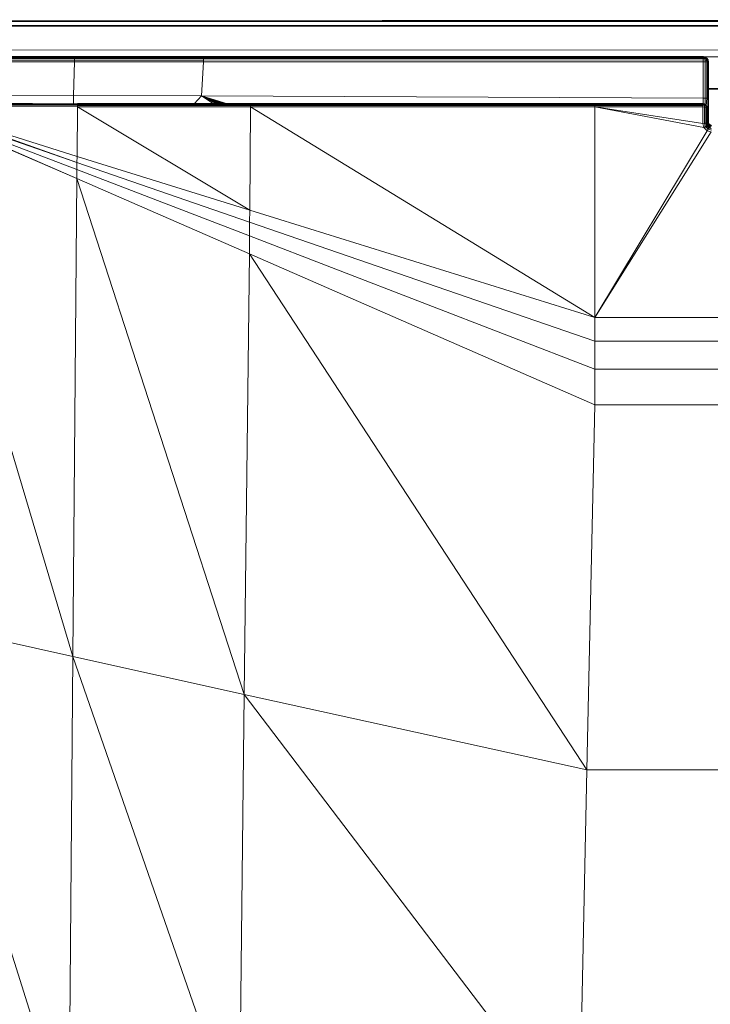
# Model space of a CAD drawing. Header units: inches. Extents: x 1 to 102, y 1 to 36.
# Tile 53 of 59: x 82.58 to 89.9, y 19.02 to 29.46. Entities that reach past the tile are written whole.
import ezdxf

# ---------------------------------------------------------------- set-up
doc = ezdxf.new("R2010")
doc.units = ezdxf.units.IN
doc.header["$MEASUREMENT"] = 0
doc.layers.add('Default', color=7, linetype='Continuous')

msp = doc.modelspace()

# ---------------------------------------------------------------- linework, layer by layer
at = {"layer": 'Default', "color": 9, "lineweight": 0, "transparency": 33554687}
for p, q in [((79.948, 29.443), (82.698, 29.444)), ((82.698, 29.444), (99.826, 29.46)), ((99.827, 29.444), (82.698, 29.444)), ((82.698, 29.444), (99.827, 29.444)), ((96.806, 29.395), (79.976, 29.396))]:
    msp.add_line(p, q, dxfattribs=at).dxf.unprotected_set("ltscale", 0)
at = {"layer": 'Default', "color": 7, "lineweight": 35, "ltscale": 5.215923, "transparency": 33554687}
for p, q in [((82.698, 29.444), (79.948, 29.443)), ((99.826, 29.46), (82.698, 29.444)), ((99.827, 29.444), (82.698, 29.444)), ((79.976, 29.396), (96.806, 29.395)), ((83.158, 29.065), (81.855, 29.065)), ((84.523, 29.065), (83.158, 29.065)), ((89.826, 29.065), (84.523, 29.065)), ((89.845, 29.061), (89.826, 29.065)), ((89.845, 29.061), (89.862, 29.05)), ((89.862, 29.05), (89.872, 29.034)), ((89.872, 29.034), (89.876, 29.015)), ((89.876, 28.728), (89.876, 29.015)), ((89.995, 28.728), (89.876, 28.728)), ((89.876, 28.63), (89.876, 28.728)), ((89.876, 28.383), (89.876, 28.63)), ((82.716, 28.569), (81.876, 28.57)), ((84.431, 28.569), (83.193, 28.57)), ((84.636, 28.569), (84.431, 28.569)), ((84.661, 28.569), (84.636, 28.569)), ((84.673, 28.569), (84.661, 28.569)), ((84.681, 28.569), (84.673, 28.569)), ((84.695, 28.569), (84.681, 28.569)), ((84.716, 28.569), (84.695, 28.569)), ((84.741, 28.569), (84.716, 28.569)), ((84.762, 28.569), (84.741, 28.569)), ((84.781, 28.569), (84.762, 28.569)), ((85.027, 28.569), (84.781, 28.569)), ((88.675, 28.567), (85.027, 28.569)), ((88.675, 28.567), (89.82, 28.567)), ((89.82, 28.567), (89.826, 28.566)), ((89.826, 28.566), (89.837, 28.564)), ((89.837, 28.564), (89.844, 28.56)), ((89.844, 28.56), (89.851, 28.556)), ((89.851, 28.556), (89.855, 28.549)), ((89.856, 28.547), (89.855, 28.549)), ((89.857, 28.546), (89.856, 28.547)), ((89.858, 28.543), (89.857, 28.546)), ((89.862, 28.539), (89.858, 28.543)), ((89.862, 28.539), (89.865, 28.522)), ((89.865, 28.383), (89.865, 28.522)), ((89.865, 28.364), (89.865, 28.383)), ((89.865, 28.36), (89.865, 28.364)), ((89.87, 28.344), (89.865, 28.36)), ((89.872, 28.336), (89.87, 28.344)), ((89.882, 28.326), (89.872, 28.336)), ((89.879, 28.368), (89.876, 28.383)), ((89.886, 28.354), (89.879, 28.368)), ((89.89, 28.318), (89.882, 28.326)), ((89.897, 28.343), (89.886, 28.354)), ((89.903, 28.315), (89.89, 28.318)), ((89.911, 28.336), (89.897, 28.343))]:
    msp.add_line(p, q, dxfattribs=at)
at = {"layer": 'Default', "color": 9, "lineweight": 0, "true_color": 0xcbcbcb, "transparency": 33554687}
for p, q in [((79.976, 29.396), (96.806, 29.395)), ((100.419, 29.138), (79.404, 29.14)), ((79.404, 29.14), (100.419, 29.138)), ((101.237, 29.068), (78.767, 29.068)), ((81.848, 29.015), (83.16, 29.015)), ((81.855, 29.065), (83.158, 29.065)), ((83.159, 29.061), (81.855, 29.061)), ((83.16, 29.015), (83.151, 28.658)), ((83.151, 28.658), (83.16, 29.015)), ((83.158, 29.065), (83.159, 29.061)), ((83.16, 29.015), (84.527, 29.015)), ((84.527, 29.015), (84.508, 28.653)), ((84.508, 28.653), (84.527, 29.015)), ((84.523, 29.065), (89.826, 29.065)), ((84.525, 29.061), (84.523, 29.065)), ((89.826, 29.061), (84.525, 29.061)), ((84.527, 29.015), (89.826, 29.015)), ((89.826, 29.065), (89.826, 29.061)), ((89.826, 29.015), (89.826, 28.63)), ((83.151, 28.658), (81.793, 28.664)), ((81.793, 28.664), (83.151, 28.658)), ((83.151, 28.658), (83.149, 28.57)), ((83.149, 28.57), (83.151, 28.658)), ((83.151, 28.658), (84.508, 28.653)), ((84.508, 28.653), (83.151, 28.658)), ((84.508, 28.653), (84.431, 28.569)), ((89.826, 28.63), (84.508, 28.653)), ((83.145, 22.711), (81.402, 28.544)), ((81.402, 28.544), (83.187, 27.778)), ((83.187, 27.778), (81.402, 28.544)), ((81.402, 28.544), (83.145, 22.711)), ((81.422, 28.545), (83.187, 27.778)), ((81.423, 28.56), (83.192, 28.563)), ((83.192, 28.551), (81.423, 28.56)), ((82.716, 28.569), (81.876, 28.57)), ((83.149, 28.57), (82.716, 28.569)), ((83.193, 28.57), (83.149, 28.57)), ((83.192, 28.563), (83.192, 28.551)), ((84.431, 28.569), (83.193, 28.57)), ((83.145, 22.711), (83.187, 27.778)), ((83.187, 27.778), (83.145, 22.711)), ((83.187, 27.778), (84.961, 22.31)), ((84.961, 22.31), (83.187, 27.778)), ((83.187, 27.778), (85.016, 26.977)), ((84.961, 22.31), (85.016, 26.977)), ((85.016, 26.977), (84.961, 22.31)), ((88.592, 21.51), (85.016, 26.977)), ((85.016, 26.977), (88.675, 25.377)), ((85.016, 26.977), (88.592, 21.51)), ((88.675, 25.377), (88.592, 21.51)), ((83.103, 17.643), (81.373, 23.101)), ((81.373, 23.101), (83.145, 22.711)), ((83.145, 22.711), (81.373, 23.101)), ((83.103, 17.643), (83.145, 22.711)), ((83.145, 22.711), (83.103, 17.643)), ((84.905, 17.643), (83.145, 22.711)), ((83.145, 22.711), (84.961, 22.31)), ((84.961, 22.31), (83.145, 22.711)), ((83.145, 22.711), (84.905, 17.643)), ((84.905, 17.643), (84.961, 22.31)), ((84.961, 22.31), (84.905, 17.643)), ((84.961, 22.31), (88.51, 17.643)), ((88.51, 17.643), (84.961, 22.31)), ((84.961, 22.31), (88.592, 21.51)), ((88.592, 21.51), (84.961, 22.31)), ((88.592, 21.51), (88.51, 17.643))]:
    msp.add_line(p, q, dxfattribs=at).dxf.unprotected_set("ltscale", 0)
at = {"layer": 'Default', "color": 7, "lineweight": 15, "ltscale": 5.215923, "transparency": 33554687}
for p, q in [((79.404, 29.14), (100.419, 29.138)), ((101.237, 29.068), (78.767, 29.068)), ((81.848, 29.015), (83.16, 29.015)), ((81.85, 29.033), (83.16, 29.033)), ((81.853, 29.05), (83.16, 29.05)), ((81.855, 29.061), (83.159, 29.061)), ((83.151, 28.658), (83.16, 29.015)), ((83.159, 29.061), (83.158, 29.065)), ((84.525, 29.061), (83.159, 29.061)), ((83.159, 29.061), (83.16, 29.05)), ((83.16, 29.05), (83.16, 29.033)), ((84.527, 29.05), (83.16, 29.05)), ((83.16, 29.033), (83.16, 29.015)), ((83.16, 29.033), (84.528, 29.033)), ((83.16, 29.015), (84.527, 29.015)), ((84.527, 29.015), (84.508, 28.653)), ((84.523, 29.065), (84.525, 29.061)), ((84.525, 29.061), (84.527, 29.05)), ((84.525, 29.061), (89.826, 29.061)), ((84.528, 29.033), (84.527, 29.05)), ((84.527, 29.05), (89.826, 29.05)), ((84.527, 29.015), (84.528, 29.033)), ((84.527, 29.015), (89.826, 29.015)), ((84.528, 29.033), (89.826, 29.034)), ((89.826, 29.061), (89.826, 29.065)), ((89.826, 29.05), (89.826, 29.061)), ((89.826, 29.061), (89.845, 29.057)), ((89.843, 29.048), (89.826, 29.05)), ((89.826, 29.034), (89.826, 29.05)), ((89.826, 29.034), (89.826, 29.015)), ((89.845, 29.033), (89.826, 29.034)), ((89.826, 29.015), (89.826, 28.63)), ((89.826, 29.015), (89.845, 29.015)), ((89.843, 29.048), (89.845, 29.057)), ((89.856, 29.044), (89.843, 29.048)), ((89.845, 29.033), (89.843, 29.048)), ((89.845, 29.057), (89.845, 29.061)), ((89.845, 29.057), (89.86, 29.049)), ((89.86, 29.032), (89.845, 29.033)), ((89.845, 29.015), (89.845, 29.033)), ((89.845, 29.015), (89.845, 28.63)), ((89.862, 29.015), (89.845, 29.015)), ((89.86, 29.049), (89.856, 29.044)), ((89.86, 29.032), (89.856, 29.044)), ((89.862, 29.05), (89.86, 29.049)), ((89.86, 29.049), (89.869, 29.033)), ((89.869, 29.033), (89.86, 29.032)), ((89.862, 29.015), (89.86, 29.032)), ((89.872, 29.015), (89.862, 29.015)), ((89.862, 28.63), (89.862, 29.015)), ((89.872, 29.034), (89.869, 29.033)), ((89.869, 29.033), (89.872, 29.015)), ((89.876, 29.015), (89.872, 29.015)), ((89.873, 28.63), (89.872, 29.015)), ((81.793, 28.664), (83.151, 28.658)), ((83.151, 28.658), (83.149, 28.57)), ((84.508, 28.653), (83.151, 28.658)), ((84.508, 28.653), (84.431, 28.569)), ((84.781, 28.569), (84.508, 28.653)), ((84.508, 28.653), (89.826, 28.63)), ((84.673, 28.569), (84.508, 28.653)), ((84.508, 28.653), (84.681, 28.569)), ((84.762, 28.569), (84.508, 28.653)), ((84.508, 28.653), (84.741, 28.569)), ((84.661, 28.569), (84.508, 28.653)), ((84.508, 28.653), (84.716, 28.569)), ((84.695, 28.569), (84.508, 28.653)), ((89.826, 28.63), (89.826, 28.566)), ((89.826, 28.63), (89.845, 28.63)), ((89.845, 28.63), (89.844, 28.56)), ((89.845, 28.63), (89.862, 28.63)), ((89.862, 28.63), (89.855, 28.549)), ((89.862, 28.63), (89.873, 28.63)), ((89.873, 28.63), (89.873, 28.383)), ((89.873, 28.63), (89.876, 28.63)), ((83.187, 27.778), (81.402, 28.544)), ((81.422, 28.545), (83.187, 27.873)), ((81.423, 28.56), (83.192, 28.563)), ((81.457, 28.544), (83.187, 27.947)), ((81.462, 28.556), (83.192, 28.551)), ((83.188, 28.009), (81.497, 28.544)), ((81.497, 28.544), (83.192, 28.535)), ((82.716, 28.569), (83.149, 28.57)), ((83.149, 28.57), (83.193, 28.57)), ((83.192, 28.535), (83.188, 28.009)), ((83.193, 28.57), (83.192, 28.563)), ((83.192, 28.563), (83.192, 28.551)), ((85.027, 28.563), (83.192, 28.563)), ((83.192, 28.551), (83.192, 28.535)), ((85.027, 28.55), (83.192, 28.551)), ((83.192, 28.535), (85.026, 28.535)), ((85.018, 27.44), (85.026, 28.535)), ((85.026, 28.535), (85.027, 28.55)), ((85.026, 28.535), (88.675, 28.535)), ((85.027, 28.563), (85.027, 28.569)), ((88.675, 28.562), (85.027, 28.563)), ((85.027, 28.55), (85.027, 28.563)), ((88.675, 28.55), (85.027, 28.55)), ((88.675, 28.562), (88.675, 28.567)), ((88.675, 28.55), (88.675, 28.562)), ((88.675, 28.562), (89.82, 28.562)), ((88.675, 28.55), (89.82, 28.551)), ((88.675, 28.535), (88.675, 28.55)), ((88.675, 28.535), (89.82, 28.535)), ((89.82, 28.36), (88.675, 28.535)), ((88.675, 28.535), (88.675, 26.303)), ((89.832, 28.319), (88.675, 28.535)), ((89.82, 28.562), (89.82, 28.567)), ((89.82, 28.551), (89.82, 28.562)), ((89.82, 28.562), (89.836, 28.56)), ((89.82, 28.551), (89.82, 28.535)), ((89.837, 28.549), (89.82, 28.551)), ((89.82, 28.535), (89.82, 28.36)), ((89.837, 28.534), (89.82, 28.535)), ((89.836, 28.56), (89.837, 28.564)), ((89.837, 28.549), (89.836, 28.56)), ((89.836, 28.56), (89.847, 28.556)), ((89.851, 28.546), (89.837, 28.549)), ((89.837, 28.534), (89.837, 28.549)), ((89.852, 28.531), (89.837, 28.534)), ((89.837, 28.362), (89.837, 28.534)), ((89.847, 28.556), (89.851, 28.546)), ((89.851, 28.556), (89.847, 28.556)), ((89.858, 28.543), (89.851, 28.546)), ((89.851, 28.546), (89.852, 28.531)), ((89.862, 28.527), (89.852, 28.531)), ((89.852, 28.362), (89.852, 28.531)), ((89.862, 28.539), (89.862, 28.527)), ((89.862, 28.362), (89.862, 28.527)), ((89.862, 28.527), (89.865, 28.522)), ((89.867, 28.284), (88.675, 26.303)), ((89.82, 28.36), (89.837, 28.362)), ((89.832, 28.319), (89.82, 28.36)), ((89.832, 28.319), (89.838, 28.322)), ((89.867, 28.284), (89.832, 28.319)), ((89.837, 28.362), (89.846, 28.327)), ((89.837, 28.362), (89.852, 28.362)), ((89.838, 28.322), (89.846, 28.327)), ((89.846, 28.327), (89.853, 28.33)), ((89.846, 28.327), (89.876, 28.299)), ((89.852, 28.362), (89.86, 28.333)), ((89.852, 28.362), (89.862, 28.362)), ((89.853, 28.33), (89.86, 28.333)), ((89.869, 28.336), (89.86, 28.333)), ((89.86, 28.333), (89.884, 28.311)), ((89.865, 28.36), (89.862, 28.362)), ((89.862, 28.362), (89.869, 28.336)), ((89.865, 28.383), (89.873, 28.383)), ((89.865, 28.364), (89.87, 28.366)), ((89.865, 28.36), (89.874, 28.347)), ((89.876, 28.299), (89.867, 28.284)), ((89.909, 28.273), (89.867, 28.284)), ((89.872, 28.336), (89.869, 28.336)), ((89.87, 28.366), (89.875, 28.367)), ((89.87, 28.344), (89.874, 28.347)), ((89.873, 28.383), (89.874, 28.383)), ((89.875, 28.367), (89.873, 28.383)), ((89.874, 28.383), (89.876, 28.383)), ((89.874, 28.347), (89.878, 28.349)), ((89.888, 28.333), (89.874, 28.347)), ((89.879, 28.368), (89.875, 28.367)), ((89.875, 28.367), (89.883, 28.352)), ((89.876, 28.299), (89.884, 28.311)), ((89.912, 28.289), (89.876, 28.299)), ((89.878, 28.349), (89.883, 28.352)), ((89.882, 28.326), (89.888, 28.333)), ((89.882, 28.326), (89.889, 28.317)), ((89.883, 28.352), (89.886, 28.354)), ((89.894, 28.341), (89.883, 28.352)), ((89.884, 28.311), (89.889, 28.317)), ((89.914, 28.303), (89.884, 28.311)), ((89.888, 28.333), (89.891, 28.336)), ((89.906, 28.324), (89.888, 28.333)), ((89.889, 28.317), (89.89, 28.318)), ((89.891, 28.336), (89.894, 28.341)), ((89.897, 28.343), (89.894, 28.341)), ((89.91, 28.333), (89.894, 28.341)), ((88.675, 26.303), (89.909, 28.273)), ((83.187, 27.947), (83.188, 28.009)), ((83.188, 28.009), (85.018, 27.44)), ((83.187, 27.947), (83.187, 27.873)), ((83.187, 27.947), (85.017, 27.316)), ((83.187, 27.873), (83.187, 27.778)), ((83.187, 27.873), (85.016, 27.168)), ((83.187, 27.778), (83.145, 22.711)), ((85.016, 26.977), (83.187, 27.778)), ((85.017, 27.316), (85.018, 27.44)), ((85.018, 27.44), (88.675, 26.303)), ((85.016, 27.168), (85.017, 27.316)), ((85.017, 27.316), (88.675, 26.053)), ((85.016, 26.977), (85.016, 27.168)), ((85.016, 27.168), (88.675, 25.758)), ((84.961, 22.31), (85.016, 26.977)), ((85.016, 26.977), (88.675, 25.377)), ((88.675, 26.053), (88.675, 26.303)), ((88.675, 26.303), (91.306, 26.303)), ((88.675, 25.758), (88.675, 26.053)), ((88.675, 26.053), (91.306, 26.053)), ((88.675, 25.377), (88.675, 25.758)), ((88.675, 25.758), (91.306, 25.758)), ((88.592, 21.51), (88.675, 25.377)), ((88.675, 25.377), (91.306, 25.377)), ((83.145, 22.711), (81.373, 23.101)), ((83.103, 17.643), (83.145, 22.711)), ((83.145, 22.711), (84.961, 22.31)), ((84.905, 17.643), (84.961, 22.31)), ((88.592, 21.51), (84.961, 22.31)), ((88.592, 21.51), (88.51, 17.643)), ((91.389, 21.51), (88.592, 21.51))]:
    msp.add_line(p, q, dxfattribs=at)
at = {"layer": 'Default', "color": 252, "lineweight": 0, "true_color": 0x949494, "transparency": 33554687}
for p, q in [((78.767, 29.068), (101.237, 29.068)), ((83.16, 29.033), (81.85, 29.033)), ((83.16, 29.05), (81.853, 29.05)), ((81.853, 29.05), (83.16, 29.05)), ((83.158, 29.065), (81.855, 29.065)), ((81.855, 29.061), (83.159, 29.061)), ((84.523, 29.065), (83.158, 29.065)), ((83.159, 29.061), (84.525, 29.061)), ((83.16, 29.05), (83.159, 29.061)), ((83.159, 29.061), (83.16, 29.05)), ((84.527, 29.05), (83.16, 29.05)), ((83.16, 29.05), (83.16, 29.033)), ((83.16, 29.033), (83.16, 29.05)), ((83.16, 29.05), (84.527, 29.05)), ((84.528, 29.033), (83.16, 29.033)), ((89.826, 29.065), (84.523, 29.065)), ((84.525, 29.061), (84.527, 29.05)), ((84.528, 29.033), (84.527, 29.05)), ((84.527, 29.05), (89.826, 29.05)), ((84.527, 29.05), (84.528, 29.033)), ((89.826, 29.034), (84.528, 29.033)), ((89.845, 29.061), (89.826, 29.065)), ((89.826, 29.05), (89.826, 29.034)), ((89.862, 29.05), (89.845, 29.061)), ((89.845, 28.63), (89.845, 29.015)), ((89.845, 29.015), (89.862, 29.015)), ((89.872, 29.034), (89.862, 29.05)), ((89.862, 29.015), (89.862, 28.63)), ((89.876, 29.015), (89.872, 29.034)), ((89.876, 28.728), (89.876, 29.015)), ((89.995, 28.728), (89.876, 28.728)), ((89.862, 28.63), (89.845, 28.63))]:
    msp.add_line(p, q, dxfattribs=at).dxf.unprotected_set("ltscale", 0)
at = {"layer": 'Default', "color": 9, "lineweight": 0, "true_color": 0xcacaca, "transparency": 33554687}
for p, q in [((83.16, 29.015), (81.848, 29.015)), ((81.85, 29.033), (83.16, 29.033)), ((83.16, 29.033), (83.16, 29.015)), ((83.16, 29.015), (83.16, 29.033)), ((83.16, 29.033), (84.528, 29.033)), ((84.527, 29.015), (83.16, 29.015)), ((84.528, 29.033), (84.527, 29.015)), ((84.527, 29.015), (84.528, 29.033)), ((89.826, 29.015), (84.527, 29.015)), ((84.528, 29.033), (89.826, 29.034)), ((89.826, 29.034), (89.826, 29.015)), ((83.187, 27.778), (81.422, 28.545)), ((81.422, 28.545), (83.187, 27.873)), ((83.187, 27.778), (83.187, 27.873)), ((83.187, 27.873), (85.016, 27.168)), ((83.187, 27.873), (83.187, 27.778)), ((85.016, 26.977), (83.187, 27.778)), ((85.016, 26.977), (85.016, 27.168)), ((85.016, 27.168), (88.675, 25.758)), ((85.016, 27.168), (85.016, 26.977)), ((88.675, 25.377), (85.016, 26.977)), ((88.675, 26.053), (91.306, 26.053)), ((88.675, 25.758), (88.675, 26.053)), ((91.306, 25.758), (88.675, 25.758)), ((88.675, 25.758), (91.306, 25.758)), ((88.675, 25.377), (88.675, 25.758)), ((88.675, 25.758), (88.675, 25.377)), ((91.306, 25.377), (88.675, 25.377)), ((81.373, 23.101), (83.103, 17.643))]:
    msp.add_line(p, q, dxfattribs=at).dxf.unprotected_set("ltscale", 0)
at = {"layer": 'Default', "color": 9, "lineweight": 0, "true_color": 0xb8b8b8, "transparency": 33554687}
for p, q in [((83.159, 29.061), (83.158, 29.065)), ((83.158, 29.065), (84.523, 29.065)), ((84.525, 29.061), (83.159, 29.061)), ((84.523, 29.065), (84.525, 29.061))]:
    msp.add_line(p, q, dxfattribs=at).dxf.unprotected_set("ltscale", 0)
at = {"layer": 'Default', "color": 9, "lineweight": 0, "true_color": 0xb7b7b7, "transparency": 33554687}
for p, q in [((84.527, 29.05), (84.525, 29.061)), ((84.525, 29.061), (89.826, 29.061)), ((89.826, 29.05), (84.527, 29.05)), ((89.826, 29.061), (89.826, 29.05))]:
    msp.add_line(p, q, dxfattribs=at).dxf.unprotected_set("ltscale", 0)
at = {"layer": 'Default', "color": 9, "lineweight": 0, "true_color": 0xc9c9c9, "transparency": 33554687}
for p, q in [((89.826, 28.63), (89.826, 29.015)), ((89.826, 29.015), (89.845, 29.015)), ((89.845, 29.015), (89.845, 28.63)), ((84.431, 28.569), (84.508, 28.653)), ((84.508, 28.653), (84.636, 28.569)), ((89.845, 28.63), (89.826, 28.63)), ((83.187, 27.873), (81.422, 28.545)), ((81.457, 28.544), (83.187, 27.947)), ((83.187, 27.947), (81.457, 28.544)), ((81.497, 28.544), (83.187, 27.947)), ((84.636, 28.569), (84.431, 28.569)), ((83.187, 27.947), (83.187, 27.873)), ((83.187, 27.873), (83.187, 27.947)), ((83.187, 27.947), (85.017, 27.316)), ((85.016, 27.168), (83.187, 27.873)), ((85.016, 27.168), (85.017, 27.316)), ((85.017, 27.316), (85.016, 27.168)), ((85.017, 27.316), (88.675, 26.053)), ((88.675, 25.758), (85.016, 27.168)), ((88.675, 26.053), (88.675, 25.758))]:
    msp.add_line(p, q, dxfattribs=at).dxf.unprotected_set("ltscale", 0)
at = {"layer": 'Default', "color": 253, "lineweight": 0, "true_color": 0xb4b4b4, "transparency": 33554687}
for p, q in [((89.862, 28.63), (89.862, 29.015)), ((89.862, 29.015), (89.872, 29.015)), ((89.872, 29.015), (89.873, 28.63)), ((89.873, 28.63), (89.872, 29.015)), ((89.872, 29.015), (89.876, 29.015)), ((89.876, 29.015), (89.876, 28.728)), ((89.876, 28.728), (89.876, 28.63)), ((89.873, 28.63), (89.862, 28.63)), ((89.876, 28.63), (89.873, 28.63))]:
    msp.add_line(p, q, dxfattribs=at).dxf.unprotected_set("ltscale", 0)
at = {"layer": 'Default', "color": 254, "lineweight": 0, "true_color": 0xcccccc, "transparency": 33554687}
for p, q in [((89.876, 28.63), (89.876, 28.728)), ((89.876, 28.728), (89.995, 28.728)), ((84.508, 28.653), (84.661, 28.569)), ((84.636, 28.569), (84.508, 28.653)), ((89.855, 28.549), (89.862, 28.63)), ((89.862, 28.63), (89.873, 28.63)), ((89.873, 28.63), (89.873, 28.383)), ((89.876, 28.383), (89.876, 28.63)), ((84.661, 28.569), (84.636, 28.569)), ((89.856, 28.547), (89.855, 28.549)), ((89.857, 28.546), (89.856, 28.547)), ((89.858, 28.543), (89.857, 28.546)), ((89.862, 28.539), (89.858, 28.543)), ((89.865, 28.522), (89.862, 28.539)), ((89.865, 28.383), (89.865, 28.522)), ((89.873, 28.383), (89.865, 28.383)), ((89.879, 28.368), (89.876, 28.383)), ((89.886, 28.354), (89.879, 28.368)), ((89.897, 28.343), (89.886, 28.354)), ((89.911, 28.336), (89.897, 28.343)), ((88.592, 21.51), (88.675, 25.377)), ((88.675, 25.377), (91.306, 25.377)), ((88.51, 17.643), (88.592, 21.51)), ((91.389, 21.51), (88.592, 21.51)), ((88.592, 21.51), (91.389, 21.51))]:
    msp.add_line(p, q, dxfattribs=at).dxf.unprotected_set("ltscale", 0)
at = {"layer": 'Default', "color": 9, "lineweight": 0, "true_color": 0xc4c4c4, "transparency": 33554687}
for p, q in [((84.508, 28.653), (89.826, 28.63)), ((84.781, 28.569), (84.508, 28.653)), ((84.508, 28.653), (84.762, 28.569)), ((84.741, 28.569), (84.508, 28.653)), ((84.508, 28.653), (84.741, 28.569)), ((84.716, 28.569), (84.508, 28.653)), ((84.508, 28.653), (84.716, 28.569)), ((84.695, 28.569), (84.508, 28.653)), ((84.508, 28.653), (84.695, 28.569)), ((84.681, 28.569), (84.508, 28.653)), ((89.826, 28.63), (89.826, 28.566)), ((84.695, 28.569), (84.681, 28.569)), ((84.716, 28.569), (84.695, 28.569)), ((84.741, 28.569), (84.716, 28.569)), ((84.762, 28.569), (84.741, 28.569)), ((85.027, 28.569), (84.781, 28.569)), ((88.675, 28.567), (85.027, 28.569)), ((85.027, 28.569), (88.675, 28.567)), ((85.027, 28.563), (85.027, 28.569)), ((88.675, 28.562), (85.027, 28.563)), ((89.82, 28.567), (88.675, 28.567)), ((88.675, 28.567), (88.675, 28.562)), ((89.826, 28.566), (89.82, 28.567)), ((89.82, 28.36), (89.82, 28.535)), ((89.82, 28.535), (89.837, 28.534)), ((89.837, 28.534), (89.837, 28.362)), ((89.837, 28.362), (89.82, 28.36))]:
    msp.add_line(p, q, dxfattribs=at).dxf.unprotected_set("ltscale", 0)
at = {"layer": 'Default', "color": 252, "lineweight": 0, "true_color": 0x8c8c8c, "transparency": 33554687}
for p, q in [((89.873, 28.383), (89.873, 28.63)), ((89.873, 28.63), (89.876, 28.63)), ((89.876, 28.63), (89.876, 28.383)), ((89.837, 28.534), (89.852, 28.531)), ((89.837, 28.362), (89.837, 28.534)), ((89.852, 28.531), (89.852, 28.362)), ((89.852, 28.362), (89.837, 28.362)), ((89.874, 28.383), (89.873, 28.383)), ((89.876, 28.383), (89.874, 28.383))]:
    msp.add_line(p, q, dxfattribs=at).dxf.unprotected_set("ltscale", 0)
at = {"layer": 'Default', "color": 253, "lineweight": 0, "true_color": 0x9f9f9f, "transparency": 33554687}
for p, q in [((83.192, 28.563), (81.423, 28.56)), ((81.876, 28.57), (82.716, 28.569)), ((82.716, 28.569), (83.149, 28.57)), ((83.149, 28.57), (83.193, 28.57)), ((83.193, 28.57), (83.192, 28.563))]:
    msp.add_line(p, q, dxfattribs=at).dxf.unprotected_set("ltscale", 0)
at = {"layer": 'Default', "color": 9, "lineweight": 0, "true_color": 0xc6c6c6, "transparency": 33554687}
for p, q in [((81.462, 28.556), (83.192, 28.551)), ((83.188, 28.009), (81.497, 28.544)), ((81.497, 28.544), (83.192, 28.535)), ((83.192, 28.535), (81.497, 28.544)), ((83.192, 28.535), (83.188, 28.009)), ((83.188, 28.009), (83.192, 28.535)), ((83.192, 28.551), (83.192, 28.535)), ((83.192, 28.535), (85.018, 27.44)), ((85.018, 27.44), (83.188, 28.009))]:
    msp.add_line(p, q, dxfattribs=at).dxf.unprotected_set("ltscale", 0)
at = {"layer": 'Default', "color": 9, "lineweight": 0, "true_color": 0xc5c5c5, "transparency": 33554687}
for p, q in [((83.187, 27.947), (81.497, 28.544)), ((81.497, 28.544), (83.188, 28.009)), ((83.187, 27.947), (83.188, 28.009)), ((83.188, 28.009), (83.187, 27.947)), ((83.188, 28.009), (85.018, 27.44)), ((85.017, 27.316), (83.187, 27.947)), ((85.017, 27.316), (85.018, 27.44)), ((85.018, 27.44), (85.017, 27.316)), ((85.018, 27.44), (88.675, 26.303)), ((88.675, 26.053), (85.017, 27.316)), ((88.675, 26.053), (88.675, 26.303)), ((88.675, 26.303), (91.306, 26.303)), ((88.675, 26.303), (88.675, 26.053)), ((91.306, 26.053), (88.675, 26.053))]:
    msp.add_line(p, q, dxfattribs=at).dxf.unprotected_set("ltscale", 0)
at = {"layer": 'Default', "color": 253, "lineweight": 0, "true_color": 0xa0a0a0, "transparency": 33554687}
for p, q in [((83.192, 28.563), (83.193, 28.57)), ((85.027, 28.563), (83.192, 28.563)), ((83.193, 28.57), (84.431, 28.569)), ((84.431, 28.569), (84.636, 28.569)), ((84.636, 28.569), (84.661, 28.569)), ((84.661, 28.569), (84.673, 28.569)), ((84.673, 28.569), (84.681, 28.569)), ((84.681, 28.569), (84.695, 28.569)), ((84.695, 28.569), (84.716, 28.569)), ((84.716, 28.569), (84.741, 28.569)), ((84.741, 28.569), (84.762, 28.569)), ((84.762, 28.569), (84.781, 28.569)), ((84.781, 28.569), (85.027, 28.569)), ((85.027, 28.569), (85.027, 28.563))]:
    msp.add_line(p, q, dxfattribs=at).dxf.unprotected_set("ltscale", 0)
at = {"layer": 'Default', "color": 8, "lineweight": 0, "true_color": 0x727272, "transparency": 33554687}
for p, q in [((83.192, 28.551), (83.192, 28.563)), ((83.192, 28.563), (85.027, 28.563)), ((85.027, 28.55), (83.192, 28.551)), ((85.027, 28.563), (85.027, 28.55))]:
    msp.add_line(p, q, dxfattribs=at).dxf.unprotected_set("ltscale", 0)
at = {"layer": 'Default', "color": 7, "lineweight": 0, "true_color": 0xf9f9f9, "transparency": 33554687}
for p, q in [((83.192, 28.535), (83.192, 28.551)), ((83.192, 28.551), (85.027, 28.55)), ((85.026, 28.535), (83.192, 28.535)), ((85.027, 28.55), (85.026, 28.535))]:
    msp.add_line(p, q, dxfattribs=at).dxf.unprotected_set("ltscale", 0)
at = {"layer": 'Default', "color": 9, "lineweight": 0, "true_color": 0xc8c8c8, "transparency": 33554687}
for p, q in [((85.018, 27.44), (83.192, 28.535)), ((83.192, 28.535), (85.026, 28.535)), ((85.018, 27.44), (85.026, 28.535)), ((85.026, 28.535), (85.018, 27.44)), ((85.026, 28.535), (88.675, 26.303)), ((88.675, 26.303), (85.018, 27.44))]:
    msp.add_line(p, q, dxfattribs=at).dxf.unprotected_set("ltscale", 0)
at = {"layer": 'Default', "color": 9, "lineweight": 0, "true_color": 0xbdbdbd, "transparency": 33554687}
for p, q in [((85.026, 28.535), (85.027, 28.55)), ((88.675, 28.535), (85.026, 28.535)), ((85.027, 28.55), (88.675, 28.55)), ((88.675, 28.55), (88.675, 28.535))]:
    msp.add_line(p, q, dxfattribs=at).dxf.unprotected_set("ltscale", 0)
at = {"layer": 'Default', "color": 9, "lineweight": 0, "true_color": 0xc7c7c7, "transparency": 33554687}
for p, q in [((85.026, 28.535), (88.675, 28.535)), ((88.675, 26.303), (85.026, 28.535)), ((88.675, 28.535), (89.82, 28.535)), ((89.82, 28.36), (88.675, 28.535)), ((88.675, 28.535), (89.82, 28.36)), ((89.832, 28.319), (88.675, 28.535)), ((88.675, 28.535), (88.675, 26.303)), ((88.675, 26.303), (88.675, 28.535)), ((88.675, 28.535), (89.832, 28.319)), ((89.82, 28.535), (89.82, 28.36)), ((89.867, 28.284), (88.675, 26.303)), ((88.675, 26.303), (89.867, 28.284)), ((89.82, 28.36), (89.832, 28.319)), ((89.832, 28.319), (89.867, 28.284)), ((89.867, 28.284), (89.909, 28.273)), ((88.675, 26.303), (89.909, 28.273)), ((89.909, 28.273), (88.675, 26.303)), ((91.306, 26.303), (88.675, 26.303))]:
    msp.add_line(p, q, dxfattribs=at).dxf.unprotected_set("ltscale", 0)
at = {"layer": 'Default', "color": 9, "lineweight": 0, "true_color": 0xbfbfbf, "transparency": 33554687}
for p, q in [((85.027, 28.55), (85.027, 28.563)), ((85.027, 28.563), (88.675, 28.562)), ((88.675, 28.55), (85.027, 28.55)), ((88.675, 28.562), (88.675, 28.55))]:
    msp.add_line(p, q, dxfattribs=at).dxf.unprotected_set("ltscale", 0)
at = {"layer": 'Default', "color": 253, "lineweight": 0, "true_color": 0x9d9d9d, "transparency": 33554687}
for p, q in [((88.675, 28.562), (88.675, 28.567)), ((88.675, 28.567), (89.82, 28.567)), ((89.82, 28.562), (88.675, 28.562)), ((89.82, 28.567), (89.82, 28.562))]:
    msp.add_line(p, q, dxfattribs=at).dxf.unprotected_set("ltscale", 0)
at = {"layer": 'Default', "color": 9, "lineweight": 0, "true_color": 0xbebebe, "transparency": 33554687}
for p, q in [((88.675, 28.55), (88.675, 28.562)), ((88.675, 28.562), (89.82, 28.562)), ((89.82, 28.551), (88.675, 28.55)), ((89.82, 28.562), (89.82, 28.551))]:
    msp.add_line(p, q, dxfattribs=at).dxf.unprotected_set("ltscale", 0)
at = {"layer": 'Default', "color": 253, "lineweight": 0, "true_color": 0x9e9e9e, "transparency": 33554687}
for p, q in [((88.675, 28.55), (89.82, 28.551)), ((88.675, 28.535), (88.675, 28.55)), ((89.82, 28.535), (88.675, 28.535)), ((89.82, 28.551), (89.82, 28.535))]:
    msp.add_line(p, q, dxfattribs=at).dxf.unprotected_set("ltscale", 0)
at = {"layer": 'Default', "color": 252, "lineweight": 0, "true_color": 0x8a8a8a, "transparency": 33554687}
for p, q in [((89.852, 28.531), (89.862, 28.527)), ((89.852, 28.362), (89.852, 28.531)), ((89.862, 28.527), (89.862, 28.362)), ((89.862, 28.362), (89.852, 28.362))]:
    msp.add_line(p, q, dxfattribs=at).dxf.unprotected_set("ltscale", 0)
at = {"layer": 'Default', "color": 253, "lineweight": 0, "true_color": 0xb1b1b1, "transparency": 33554687}
for p, q in [((89.862, 28.362), (89.862, 28.527)), ((89.862, 28.527), (89.865, 28.522)), ((89.865, 28.522), (89.865, 28.383)), ((89.865, 28.36), (89.862, 28.362)), ((89.865, 28.383), (89.865, 28.364)), ((89.865, 28.364), (89.865, 28.36))]:
    msp.add_line(p, q, dxfattribs=at).dxf.unprotected_set("ltscale", 0)

doc.saveas('drawing.dxf')
